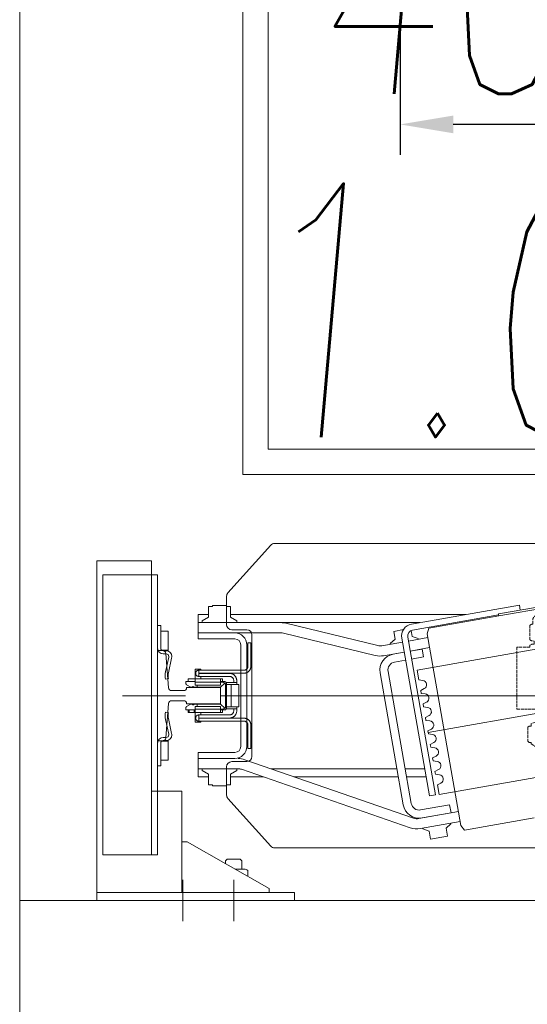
# Model space of a CAD drawing. Header units: millimetres. Extents: x 213386 to 459888, y 74252 to 208052.
# Tile 128 of 256: x 387877 to 388377, y 159627 to 160598. Entities that reach past the tile are written whole.
import ezdxf

# ---------------------------------------------------------------- set-up
doc = ezdxf.new("R2010")
doc.units = ezdxf.units.MM
doc.linetypes.add('ACAD_ISO02W100', pattern=[15, 12, -3])
doc.layers.get('Defpoints').update_dxf_attribs({"color": 255, "lineweight": 0})
for name, color, linetype, lineweight in [('DASH_25', 255, 'ACAD_ISO02W100', 0), ('NOVÁ TENKÁ', 255, 'Continuous', 0), ('OBRYSY', 255, 'Continuous', 0), ('POPIS2', 255, 'Continuous', 0), ('ŽB', 255, 'Continuous', 0)]:
    doc.layers.add(name, color=color, linetype=linetype, lineweight=lineweight)
doc.layers.add('DIM_COMP_AUX', color=255, linetype='Continuous', lineweight=0, plot=False)
doc.styles.add('CS-ROMANS', font='romans.shx', dxfattribs={"width": 0.75, "oblique": 5})
doc.styles.add('ROMANS', font='romans.shx', dxfattribs={"width": 0.75, "oblique": 5, "height": 200})
doc.dimstyles.new('KONE_mm', dxfattribs={"dimscale": 15, "dimtxt": 3.5, "dimasz": 3.5, "dimexe": 2, "dimexo": 0, "dimgap": 2, "dimtad": 1, "dimdec": 0, "dimrnd": 0.01, "dimzin": 0, "dimdsep": 46, "dimtxsty": 'ROMANS', "dimsah": 1, "dimcen": 0, "dimclrd": 256, "dimclre": 256, "dimclrt": 256, "dimadec": 1, "dimazin": 3, "dimtfac": 1, "dimtdec": 0, "dimtmove": 0, "dimatfit": 3, "dimfxl": 1, "dimtolj": 1, "dimtzin": 0, "dimarcsym": 0})

# ---------------------------------------------------------------- blocks, each defined once
blk = doc.blocks.new('MX20_Planview')
at = {"layer": 'DASH_25', "ltscale": 0.25}
for p, q in [((58.22, 667.01), (58.22, 679.77)), ((58.22, 679.77), (119.22, 679.77)), ((119.22, 679.77), (119.22, 626.77)), ((35.42, 664.05), (31.14, 664.05)), ((36.62, 667.01), (50.86, 667.01)), ((55.16, 662.65), (52.06, 662.65)), ((56.36, 667.01), (58.22, 667.01)), ((130.14, 660.67), (132, 661.74)), ((130.14, 648.02), (130.14, 660.67)), ((132, 661.74), (133.59, 665.71)), ((133.59, 665.71), (136, 665.71)), ((136, 667.74), (137.2, 668.94)), ((136, 665.71), (136, 667.74)), ((137.2, 668.94), (150.8, 668.94)), ((150.8, 668.94), (152, 667.74)), ((152, 667.74), (152, 665.71)), ((152, 665.71), (153.61, 665.71)), ((153.61, 665.71), (156, 661.74)), ((156, 661.74), (157.86, 660.67)), ((157.86, 660.67), (157.86, 648.02)), ((207.3, 664.74), (213.81, 664.77)), ((209.91, 640.94), (207.3, 664.74)), ((216.81, 637.28), (213.81, 664.77)), ((26.94, 659.85), (26.94, 646.69)), ((35.42, 642.49), (31.14, 642.49)), ((55.16, 643.89), (52.06, 643.89)), ((122, 646.94), (121.5, 646.44)), ((121.5, 646.44), (121.5, 641.44)), ((121.5, 641.44), (122, 640.94)), ((132, 646.94), (122, 646.94)), ((122, 640.94), (122.65, 640.94)), ((122.65, 640.94), (122.58, 640.94)), ((122.65, 630.94), (122.65, 640.94)), ((132, 646.94), (130.14, 648.02)), ((157.86, 648.02), (156, 646.94)), ((156, 646.94), (166, 646.94)), ((166, 646.94), (166.5, 646.44)), ((166.5, 641.44), (166, 640.94)), ((209.91, 640.94), (166, 640.94)), ((166.5, 646.44), (166.5, 641.44)), ((36.62, 639.53), (50.86, 639.53)), ((56.36, 639.53), (58.22, 639.53)), ((58.22, 626.77), (58.22, 639.53)), ((240.03, 600.58), (216.81, 637.28)), ((85.01, 626.77), (58.22, 626.77)), ((85.01, 626.77), (85.01, 608.94)), ((115.71, 626.77), (115.71, 611.82)), ((119.22, 626.77), (115.71, 626.77)), ((121.39, 630.94), (121.2, 622.63)), ((121.39, 630.94), (122.65, 630.94)), ((122.65, 630.94), (122.58, 630.94)), ((42, 608.94), (85.01, 608.94)), ((42, 608.94), (42, 601.25)), ((27.95, 548.94), (29.08, 581.31)), ((260.05, 548.94), (258.92, 581.31)), ((260.05, 548.94), (258.92, 581.31)), ((26.5, 548.94), (27.95, 548.94)), ((26.5, 543.5), (26.5, 548.94)), ((261.5, 548.94), (260.05, 548.94)), ((261.5, 548.94), (260.05, 548.94)), ((261.5, 543.5), (261.5, 548.94)), ((14.25, 543.5), (26.5, 543.5)), ((14.25, 493.5), (14.25, 543.5)), ((261.5, 543.5), (268, 543.5)), ((268, -543.5), (268, 543.5)), ((14.25, 493.5), (35.1, 492.94)), ((35.1, 476.71), (35.1, 492.94)), ((47.1, 476.21), (35.6, 476.21)), ((47.1, 473.21), (47.1, 476.21)), ((50.02, 473.21), (47.1, 473.21)), ((50.02, 473.21), (50.02, 471.22)), ((13.84, 423.43), (-37.67, 379.54)), ((-55.94, 233.58), (-55.94, 345.96)), ((-27.63, 164), (-52.19, 216.67)), ((-30.54, 163.5), (-30.54, 151.5)), ((-27.63, 164), (-30.04, 164)), ((-22.54, 161.5), (-22.54, 161.5)), ((-30.04, 151), (-22.54, 151)), ((-22.54, 153.5), (-22.54, 153.5)), ((-22.54, 151), (-22.54, 149)), ((-22.54, 149), (-21.79, 149)), ((-20.94, 99.71), (-20.94, 140.78)), ((-20.94, 101.71), (-20.94, 99.71)), ((-10.94, 89.71), (0, 89.71)), ((0, -89.71), (0, 89.71)), ((-10.94, -89.71), (0, -89.71)), ((-20.94, -101.71), (-20.94, -99.71)), ((-20.94, -99.71), (-20.94, -140.78)), ((-30.54, -163.5), (-30.54, -151.5)), ((-30.04, -151), (-22.54, -151)), ((-22.54, -149), (-21.79, -149)), ((-22.54, -151), (-22.54, -149)), ((-27.63, -164), (-52.19, -216.67)), ((-27.63, -164), (-30.04, -164)), ((-55.94, -233.58), (-55.94, -345.96)), ((13.84, -423.43), (-37.67, -379.54)), ((47.02, -473.21), (50.02, -473.21)), ((47.02, -473.21), (47.02, -476.21)), ((50.02, -473.21), (50.02, -471.22)), ((35.02, -492.94), (35.02, -476.71)), ((35.52, -476.21), (47.02, -476.21)), ((14.25, -493.5), (35.02, -492.94)), ((14.25, -543.5), (14.25, -493.5)), ((14.25, -543.5), (26.5, -543.5)), ((26.5, -543.5), (26.5, -548.94)), ((261.5, -543.5), (261.5, -548.94)), ((261.5, -543.5), (268, -543.5)), ((26.5, -548.94), (27.95, -548.94)), ((27.95, -548.94), (29.08, -581.31)), ((260.05, -548.94), (258.92, -581.31)), ((260.05, -548.94), (258.92, -581.31)), ((261.5, -548.94), (260.05, -548.94)), ((261.5, -548.94), (260.05, -548.94)), ((42, -608.94), (42, -601.25)), ((245.12, -599.63), (238.07, -601.92)), ((42, -608.94), (85.01, -608.94)), ((85.01, -613.07), (85.01, -608.94)), ((85.01, -626.77), (85.01, -608.94)), ((236, -627.94), (236, -604.77)), ((238.04, -601.93), (238.04, -601.93)), ((58.22, -626.77), (58.22, -639.53)), ((85.01, -626.77), (58.22, -626.77)), ((121.3, -626.77), (119.22, -626.77)), ((119.22, -679.77), (119.22, -626.77)), ((121.39, -630.94), (121.3, -626.77)), ((122.58, -630.94), (121.39, -630.94)), ((122.58, -630.94), (122.58, -640.94)), ((224, -625.92), (217.44, -636.29)), ((236, -627.94), (226, -627.94)), ((236, -627.94), (226, -627.94)), ((36.62, -639.53), (50.86, -639.53)), ((56.36, -639.53), (58.22, -639.53)), ((26.94, -646.69), (26.94, -659.85)), ((35.42, -642.49), (31.14, -642.49)), ((55.16, -643.89), (52.06, -643.89)), ((121.5, -641.44), (122, -640.94)), ((121.5, -646.44), (121.5, -641.44)), ((122, -646.94), (121.5, -646.44)), ((122.58, -640.94), (122, -640.94)), ((132, -646.94), (122, -646.94)), ((132, -646.94), (130.14, -648.02)), ((132, -646.94), (130.14, -648.02)), ((132, -646.94), (130.14, -648.02)), ((132, -646.94), (130.14, -648.02)), ((132, -646.94), (130.14, -648.02)), ((132, -646.94), (130.14, -648.02)), ((132, -646.94), (130.14, -648.02)), ((130.14, -648.02), (130.14, -660.67)), ((130.14, -648.02), (130.14, -660.67)), ((130.14, -648.02), (130.14, -660.67)), ((130.14, -648.02), (130.14, -660.67)), ((130.14, -648.02), (130.14, -660.67)), ((130.14, -648.02), (130.14, -660.67)), ((130.14, -648.02), (130.14, -660.67)), ((157.86, -648.02), (156, -646.94)), ((156, -646.94), (165.65, -646.94)), ((157.86, -648.02), (156, -646.94)), ((157.86, -648.02), (156, -646.94)), ((157.86, -648.02), (156, -646.94)), ((157.86, -648.02), (156, -646.94)), ((157.86, -660.67), (157.86, -648.02)), ((157.86, -660.67), (157.86, -648.02)), ((157.86, -660.67), (157.86, -648.02)), ((157.86, -660.67), (157.86, -648.02)), ((157.86, -660.67), (157.86, -648.02)), ((166.5, -641.44), (166, -640.94)), ((208.99, -640.94), (166, -640.94)), ((166, -646.94), (166.5, -646.44)), ((166.5, -646.44), (166.5, -641.44)), ((35.42, -664.05), (31.14, -664.05)), ((36.62, -667.01), (50.86, -667.01)), ((55.16, -662.65), (52.06, -662.65)), ((56.36, -667.01), (58.22, -667.01)), ((58.22, -667.01), (58.22, -679.77)), ((130.14, -660.67), (132, -661.74)), ((130.14, -660.67), (132, -661.74)), ((130.14, -660.67), (132, -661.74)), ((130.14, -660.67), (132, -661.74)), ((130.14, -660.67), (132, -661.74)), ((130.14, -660.67), (132, -661.74)), ((130.14, -660.67), (132, -661.74)), ((132, -661.74), (133.59, -665.71)), ((132, -661.74), (133.59, -665.71)), ((132, -661.74), (133.59, -665.71)), ((132, -661.74), (133.59, -665.71)), ((132, -661.74), (133.59, -665.71)), ((132, -661.74), (133.59, -665.71)), ((132, -661.74), (133.59, -665.71)), ((133.59, -665.71), (136, -665.71)), ((133.59, -665.71), (136, -665.71)), ((133.59, -665.71), (136, -665.71)), ((133.59, -665.71), (136, -665.71)), ((133.59, -665.71), (136, -665.71)), ((133.59, -665.71), (136, -665.71)), ((133.59, -665.71), (136, -665.71)), ((136, -665.71), (136, -667.74)), ((136, -665.71), (136, -667.74)), ((136, -665.71), (136, -667.74)), ((136, -665.71), (136, -667.74)), ((136, -665.71), (136, -667.74)), ((136, -665.71), (136, -667.74)), ((136, -667.74), (137.2, -668.94)), ((136, -667.74), (137.2, -668.94)), ((136, -667.74), (137.2, -668.94)), ((136, -667.74), (137.2, -668.94)), ((136, -667.74), (137.2, -668.94)), ((136, -667.74), (137.2, -668.94)), ((137.2, -668.94), (150.8, -668.94)), ((137.2, -668.94), (150.8, -668.94)), ((137.2, -668.94), (150.8, -668.94)), ((137.2, -668.94), (150.8, -668.94)), ((137.2, -668.94), (150.8, -668.94)), ((137.2, -668.94), (139.4, -668.94)), ((150.8, -668.94), (152, -667.74)), ((150.8, -668.94), (152, -667.74)), ((150.8, -668.94), (152, -667.74)), ((150.8, -668.94), (152, -667.74)), ((150.8, -668.94), (152, -667.74)), ((152, -665.71), (153.61, -665.71)), ((152, -667.74), (152, -665.71)), ((152, -667.74), (152, -665.71)), ((152, -667.74), (152, -665.71)), ((152, -667.74), (152, -665.71)), ((152, -667.74), (152, -665.71)), ((152, -665.71), (153.61, -665.71)), ((152, -665.71), (153.61, -665.71)), ((152, -665.71), (153.61, -665.71)), ((152, -665.71), (153.61, -665.71)), ((153.61, -665.71), (156, -661.74)), ((153.61, -665.71), (156, -661.74)), ((153.61, -665.71), (156, -661.74)), ((153.61, -665.71), (156, -661.74)), ((153.61, -665.71), (156, -661.74)), ((156, -661.74), (157.86, -660.67)), ((156, -661.74), (157.86, -660.67)), ((156, -661.74), (157.86, -660.67)), ((156, -661.74), (157.86, -660.67)), ((156, -661.74), (157.86, -660.67)), ((58.22, -679.77), (119.22, -679.77))]:
    blk.add_line(p, q, dxfattribs=at)
for centre, radius, start, end in [((31.14, 659.85), 4.2, 90, 180), ((40.59, 663.58), 5.25, 139.11761, 174.81528), ((46.89, 663.58), 5.25, 349.84147, 40.88239), ((60.33, 663.58), 5.25, 139.11761, 190.15853), ((31.14, 646.69), 4.2, 180, 270), ((40.59, 642.97), 5.25, 185.18472, 220.88239), ((46.89, 642.97), 5.25, 319.11761, 10.15853), ((60.33, 642.97), 5.25, 169.84147, 220.88239), ((107.21, 622.94), 14, 307.39164, 360), ((49.07, 580.61), 20, 117.19865, 178), ((39, 601.25), 3, 288.03429, 360), ((238.93, 580.61), 20, 2, 86.84122), ((35.6, 476.71), 0.5, 180, 270), ((-77.38, 530.07), 140.33, 310.54203, 335.20761), ((-15.94, 345.96), 40, 122.89816, 180), ((-15.94, 233.58), 40, 180, 205), ((-30.04, 163.5), 0.5, 90, 180), ((-30.04, 151.5), 0.5, 180, 270), ((-60.94, 140.78), 40, 0, 11.85223), ((-10.94, 99.71), 10, 180, 270), ((-10.94, -99.71), 10, 90, 180), ((-60.94, -140.78), 40, 348.14777, 0), ((-30.04, -151.5), 0.5, 90, 180), ((-30.04, -163.5), 0.5, 180, 270), ((-15.94, -233.58), 40, 155, 180), ((-15.94, -345.96), 40, 180, 237.10184), ((-77.38, -530.07), 140.33, 24.79239, 49.45797), ((35.52, -476.71), 0.5, 90, 180), ((49.07, -580.61), 20, 182, 242.80135), ((238.93, -580.61), 20, 288.03429, 358), ((238.93, -580.61), 20, 288.03429, 358), ((39, -601.25), 3, 360, 71.96571), ((239, -604.77), 3, 108.03429, 180), ((226, -625.94), 2, 179.41992, 270), ((40.59, -642.97), 5.25, 139.11761, 174.81528), ((46.89, -642.97), 5.25, 349.84147, 40.88239), ((60.33, -642.97), 5.25, 139.11761, 190.15853), ((208.99, -630.94), 10, 270, 327.68631), ((31.14, -646.69), 4.2, 90, 180), ((31.14, -659.85), 4.2, 180, 270), ((40.59, -663.58), 5.25, 185.18472, 220.88239), ((46.89, -663.58), 5.25, 319.11761, 10.15853), ((60.33, -663.58), 5.25, 169.84147, 220.88239)]:
    blk.add_arc(centre, radius, start, end, dxfattribs=at)
blk = doc.blocks.new('*D982')
at = {"layer": 'Defpoints', "color": 0, "transparency": 16777216}
for p in [(-429.76, 1725), (-300, 1725), (-300, 1325)]:
    blk.add_point(p, dxfattribs=at)
at = {"layer": 'DIM_COMP_AUX', "lineweight": -2, "transparency": 16777216}
for p, q in [((-300, 1725), (-459.76, 1725)), ((-429.76, 1377.5), (-429.76, 1672.5)), ((-300, 1325), (-459.76, 1325))]:
    blk.add_line(p, q, dxfattribs=at)
at = {"layer": 'DIM_COMP_AUX', "transparency": 16777216}
for points in [[(-421.01, 1672.5), (-438.51, 1672.5), (-429.76, 1725)], [(-421.01, 1377.5), (-438.51, 1377.5), (-429.76, 1325)]]:
    blk.add_solid(points, dxfattribs=at)
at = {"layer": 'DIM_COMP_AUX', "transparency": 16777216, "insert": (-299.76, 1525), "char_height": 200, "attachment_point": 5, "rotation": 270, "style": 'ROMANS'}
blk.add_mtext('\\A1;400.0', dxfattribs=at)
blk = doc.blocks.new('10030_Elevator_0')
at = {"layer": 'NOVÁ TENKÁ'}
for p, q in [((-1195, 2024), (-1195, 1829)), ((-1195, 2024), (-1187, 2024)), ((-1187, 2024), (-1187, 1940)), ((-1187, 2024), (-860, 2024)), ((-1187, 2024), (-1187, 1884)), ((-860, 2018), (-860, 2024)), ((-873.99, 2018), (-1149.99, 2018)), ((-1149.99, 2018), (-1149.99, 1964)), ((-873.99, 1964), (-873.99, 2018)), ((-860, 2018), (-860, 1970)), ((-993, 1936.41), (-993, 1998.61)), ((-873.99, 1970), (-1149.99, 1970)), ((-873.99, 1964), (-1149.99, 1964)), ((-1087, 1940), (-1087, 1970)), ((-860, 1970), (-1087, 1970)), ((-923.99, 1970), (-1071.99, 1970)), ((-1062.24, 1961), (-1062.24, 1964)), ((-923.74, 1961), (-923.74, 1964)), ((-1062.24, 1961), (-1039.74, 1961)), ((-1039.74, 1961), (-1056.74, 1961)), ((-1056.74, 1961), (-1056.74, 1953.58)), ((-1056.74, 1953.58), (-1047.24, 1953.58)), ((-1047.24, 1953.58), (-1037.74, 1953.58)), ((-1037.74, 1953.58), (-1037.74, 1960)), ((-1037.24, 1958.5), (-1037.24, 1955.5)), ((-1034.24, 1958.5), (-1034.24, 1955.5)), ((-1031.01, 1953.11), (-1016.53, 1956.16)), ((-1030.14, 1950.24), (-1015.66, 1953.29)), ((-1009.24, 1956.24), (-1009.92, 1953.31)), ((-976.74, 1956.24), (-976.07, 1953.31)), ((-955.85, 1950.24), (-970.33, 1953.29)), ((-954.97, 1953.11), (-969.45, 1956.16)), ((-951.74, 1958.5), (-951.74, 1955.5)), ((-948.74, 1958.5), (-948.74, 1955.5)), ((-948.24, 1953.58), (-948.24, 1960)), ((-938.74, 1953.58), (-948.24, 1953.58)), ((-923.74, 1961), (-946.24, 1961)), ((-946.24, 1961), (-929.24, 1961)), ((-929.24, 1953.58), (-938.74, 1953.58)), ((-929.24, 1961), (-929.24, 1953.58)), ((-1174.62, 1939), (-1215.38, 1939)), ((-1187, 1940), (-1137, 1940)), ((-1137, 1935), (-1183, 1854)), ((-1137, 1940), (-1087, 1940)), ((-1137, 1935), (-1137, 1939.81)), ((-1073, 1924), (-1073, 1914)), ((-1065, 1924), (-1073, 1924)), ((-1065, 1924), (-1065, 1884.68)), ((-1065, 1924), (-1049, 1924)), ((-1055, 1924), (-1055, 1888)), ((-1049, 1924), (-1049, 1888)), ((-921, 1924), (-937, 1924)), ((-937, 1888), (-937, 1924)), ((-931, 1888), (-931, 1924)), ((-931, 1888), (-931, 1924)), ((-921, 1924), (-921, 1842.4)), ((-921, 1924), (-913, 1924)), ((-921, 1705.61), (-921, 1924)), ((-913, 1914), (-913, 1924)), ((-1081, 1909.92), (-1081, 1914)), ((-1070.33, 1914), (-1081, 1914)), ((-1070.33, 1914), (-1066.72, 1920.25)), ((-1066.72, 1920.25), (-1065, 1920.25)), ((-919.28, 1920.25), (-921, 1920.25)), ((-915.67, 1914), (-919.28, 1920.25)), ((-905, 1914), (-915.67, 1914)), ((-905, 1909.92), (-905, 1914)), ((-1082, 1896.08), (-1082, 1909.92)), ((-1081, 1909.92), (-1082, 1909.92)), ((-905, 1909.92), (-904, 1909.92)), ((-904, 1896.08), (-904, 1909.92)), ((-1155.75, 1897), (-1158.58, 1897)), ((-1154.15, 1895.4), (-1155.75, 1897)), ((-1154.15, 1889), (-1154.15, 1895.4)), ((-1094.43, 1894.72), (-1141.34, 1852.49)), ((-1091.08, 1896), (-1063, 1896)), ((-1081, 1896.08), (-1082, 1896.08)), ((-1081, 1892), (-1081, 1896.08)), ((-923, 1896), (-894.92, 1896)), ((-905, 1896.08), (-904, 1896.08)), ((-905, 1896.08), (-905, 1892)), ((-844.66, 1852.49), (-891.57, 1894.72)), ((-1174.62, 1889), (-1215.38, 1889)), ((-1187, 1884), (-1187, 1829)), ((-1164, 1881), (-1164, 1887.46)), ((-1154.15, 1882.6), (-1154.15, 1889)), ((-1081, 1892), (-1070.33, 1892)), ((-1073, 1859.91), (-1073, 1892)), ((-1070.33, 1892), (-1066.72, 1885.75)), ((-1066.72, 1885.75), (-1065, 1885.75)), ((-1058, 1891), (-1058, 1876)), ((-931, 1888), (-931, 1842.4)), ((-928, 1876), (-928, 1891)), ((-919.28, 1885.75), (-921, 1885.75)), ((-915.67, 1892), (-919.28, 1885.75)), ((-905, 1892), (-915.67, 1892)), ((-913, 1660.24), (-913, 1892)), ((-1170.99, 1875.14), (-1165.29, 1875.14)), ((-1164, 1881), (-1155.75, 1881)), ((-1164, 1878.61), (-1164, 1881)), ((-1155.75, 1881), (-1154.15, 1882.6)), ((-1065.55, 1881.41), (-1123.25, 1714.91)), ((-1056.1, 1878.13), (-1113.8, 1711.63)), ((-1043, 1882), (-993, 1882)), ((-1043, 1876), (-993, 1876)), ((-993, 1882), (-943, 1882)), ((-993, 1876), (-943, 1876)), ((775, 1880), (-775, 1880)), ((-775, 1880), (-775, 205)), ((-933, 1871), (-1053, 1871)), ((750, 1855), (-750, 1855)), ((-750, 1855), (-750, 205)), ((-1143, 1848.77), (-1143, 1135.23)), ((-1065, 1852.46), (-1065, 1728.08)), ((-843, 1135.23), (-843, 1848.77)), ((-931.28, 1840.03), (-953.32, 1749.4)), ((-921.57, 1837.67), (-943.6, 1747.04)), ((-1195, 1829), (-1187, 1829)), ((-1073, 1829.37), (-1073, 1726.67)), ((-970.55, 1744.74), (-1100.54, 1721.82)), ((-950.01, 1720.94), (-953.58, 1741.2)), ((-940.16, 1722.68), (-943.74, 1742.94)), ((-969.16, 1736.86), (-1099.15, 1713.94)), ((-957.98, 1719.54), (-959.89, 1730.37)), ((-950.1, 1720.93), (-952.01, 1731.76)), ((-942.25, 1734.5), (-941.52, 1734.62)), ((-941.52, 1734.62), (-937.44, 1729.76)), ((-929.56, 1731.15), (-937.44, 1729.76)), ((-929.56, 1731.15), (-927.9, 1721.72)), ((-1091.91, 1695.92), (-936.31, 1723.36)), ((-1073, 1718.55), (-1073, 1699.26)), ((-1065, 1719.96), (-1065, 1700.67)), ((-950.63, 1723.93), (-950.54, 1723.95)), ((-1090.87, 1690.01), (-935.27, 1717.45)), ((-954.85, 1701.81), (-956.94, 1713.63)), ((-949.06, 1715.02), (-946.98, 1703.2)), ((-945.58, 1695.83), (-948.97, 1715.03)), ((-948.88, 1713.98), (-948.79, 1714)), ((-935.74, 1697.57), (-939.12, 1716.77)), ((-934.49, 1713.02), (-936.66, 1707.05)), ((-934.49, 1713.02), (-928.78, 1714.03)), ((-928.32, 1712.58), (-918.6, 1657.43)), ((-922.41, 1713.62), (-903.66, 1607.27)), ((-1124.35, 1702.39), (-1126.53, 1696.42)), ((-1124.35, 1702.39), (-1123.63, 1702.51)), ((-1124.05, 1704.89), (-1117.12, 1665.58)), ((-1114.2, 1706.62), (-1107.27, 1667.32)), ((-1108.48, 1674.72), (-1113.52, 1703.28)), ((-1105.64, 1704.67), (-1100.61, 1676.11)), ((-1017.85, 1695.48), (-1017.33, 1699.42)), ((-1014.47, 1699.93), (-1017.33, 1699.42)), ((-1014.47, 1699.93), (-1012.63, 1696.4)), ((-1004.56, 1697.83), (-1004.04, 1701.77)), ((-1001.17, 1702.27), (-1004.04, 1701.77)), ((-1001.17, 1702.27), (-999.34, 1698.75)), ((-991.26, 1700.17), (-990.74, 1704.11)), ((-987.88, 1704.62), (-990.74, 1704.11)), ((-987.88, 1704.62), (-986.04, 1701.09)), ((-977.97, 1702.51), (-977.45, 1706.46)), ((-967.89, 1708.14), (-977.45, 1706.46)), ((-895.48, 1297.48), (-967.89, 1708.14)), ((-954.85, 1701.81), (-946.98, 1703.2)), ((-937.39, 1706.92), (-936.66, 1707.05)), ((-1126.53, 1696.42), (-1134.4, 1695.03)), ((-1131.45, 1678.29), (-1134.4, 1695.03)), ((-1120.97, 1664.91), (-931.89, 1698.25)), ((-1091.91, 1695.92), (-1090.87, 1690.01)), ((-1071.03, 1686.1), (-1070.51, 1690.05)), ((-1067.65, 1690.55), (-1070.51, 1690.05)), ((-1067.65, 1690.55), (-1065.81, 1687.02)), ((-1057.74, 1688.45), (-1057.22, 1692.39)), ((-1054.35, 1692.9), (-1057.22, 1692.39)), ((-1054.35, 1692.9), (-1052.52, 1689.37)), ((-1044.44, 1690.79), (-1043.92, 1694.74)), ((-1041.06, 1695.24), (-1043.92, 1694.74)), ((-1041.06, 1695.24), (-1039.22, 1691.71)), ((-1031.15, 1693.14), (-1030.63, 1697.08)), ((-1027.76, 1697.58), (-1030.63, 1697.08)), ((-1027.76, 1697.58), (-1025.93, 1694.06)), ((-931.89, 1698.25), (-926.53, 1696.65)), ((-926.53, 1696.65), (-914.37, 1627.72)), ((-1123.57, 1679.68), (-1131.45, 1678.29)), ((-1123.57, 1679.68), (-1119.49, 1674.81)), ((-1110.47, 1685.49), (-1110.38, 1685.5)), ((-1080.94, 1688.21), (-1090.5, 1686.52)), ((-1018.09, 1275.86), (-1090.5, 1686.52)), ((-1080.94, 1688.21), (-1079.11, 1684.68)), ((-1119.49, 1674.81), (-1118.77, 1674.94)), ((-1100.61, 1676.11), (-1108.48, 1674.72)), ((-1125.46, 1661.58), (-1120.97, 1664.91)), ((-1113.3, 1592.64), (-1125.46, 1661.58)), ((-918.6, 1657.43), (-913.39, 1627.89)), ((-912.4, 1628.06), (-914.37, 1627.72)), ((-914.37, 1627.72), (-872.7, 1391.36)), ((-912.4, 1628.06), (-870.73, 1391.71)), ((-903.66, 1607.27), (-908.58, 1606.4))]:
    blk.add_line(p, q, dxfattribs=at)
at = {"layer": 'NOVÁ TENKÁ', "ltscale": 3}
for p, q in [((-948.5, 1964), (-1037.5, 1964)), ((-1037.5, 1964), (-1037.5, 1958.78)), ((-948.5, 1958.78), (-948.5, 1964)), ((-1034.72, 1955.79), (-1000.77, 1953.21)), ((-985.22, 1953.21), (-951.27, 1955.79)), ((-998, 1950.22), (-998, 1938.4)), ((-988, 1938.4), (-988, 1950.22)), ((-1000.94, 1935.4), (-1000.94, 1935.4)), ((-1000.94, 1935.4), (-1000.94, 1902)), ((-985.06, 1902), (-985.06, 1935.4)), ((-985.06, 1935.4), (-985.06, 1935.4)), ((-1000.94, 1902), (-985.06, 1902))]:
    blk.add_line(p, q, dxfattribs=at)
at = {"layer": 'NOVÁ TENKÁ', "ltscale": 0.33}
for p, q in [((-993, 1902), (-993, 1082)), ((-956.78, 1286.67), (-1029.2, 1697.33))]:
    blk.add_line(p, q, dxfattribs=at)
at = {"layer": 'NOVÁ TENKÁ'}
for points in [[(-1187, 1950), (-1187, 1854), (-1183, 1854)], [(-1009.54, 1934.02), (-1006.98, 1934.02)], [(-1009.54, 1927.05), (-1009.54, 1934.02)], [(-1009.54, 1932.96), (-1006.98, 1932.96)], [(-1006.98, 1936.05), (-1004.6, 1936.05)], [(-1006.98, 1936.05), (-1006.98, 1934.02)], [(-1006.98, 1934.02), (-1006.98, 1927.05)], [(-1003.72, 1935.52), (-1003.89, 1935.7), (-1004.07, 1935.87), (-1004.34, 1935.96), (-1004.6, 1936.05)], [(-1003.72, 1935.52), (-1001.42, 1931.29)], [(-984.66, 1931.29), (-982.28, 1935.52)], [(-981.4, 1936.05), (-981.66, 1935.96), (-981.93, 1935.87), (-982.11, 1935.7), (-982.28, 1935.52)], [(-981.4, 1936.05), (-979.02, 1936.05)], [(-979.02, 1936.05), (-979.02, 1934.02)], [(-979.02, 1934.02), (-976.46, 1934.02)], [(-979.02, 1927.05), (-979.02, 1934.02)], [(-976.46, 1934.02), (-976.46, 1927.05)], [(-1003.54, 1927.05), (-1018.98, 1927.05)], [(-1018.98, 1927.05), (-1018.98, 1921.49)], [(-1015.1, 1926.52), (-1015.36, 1926.52), (-1015.71, 1926.43), (-1015.98, 1926.43), (-1016.24, 1926.26), (-1016.51, 1926.17), (-1016.77, 1925.99), (-1017.04, 1925.82), (-1017.21, 1925.64), (-1017.39, 1925.46), (-1017.57, 1925.2), (-1017.74, 1924.93), (-1017.83, 1924.67), (-1018.01, 1924.41), (-1018.01, 1924.05), (-1018.1, 1923.79), (-1018.1, 1923.52)], [(-1015.1, 1923.52), (-1018.1, 1923.52)], [(-1018.1, 1923.52), (-1018.1, 1879.07)], [(-1012.01, 1923.52), (-1012.01, 1923.79), (-1012.1, 1924.05), (-1012.19, 1924.41), (-1012.27, 1924.67), (-1012.36, 1924.93), (-1012.54, 1925.2), (-1012.72, 1925.46), (-1012.89, 1925.64), (-1013.16, 1925.82), (-1013.33, 1925.99), (-1013.6, 1926.17), (-1013.86, 1926.26), (-1014.13, 1926.43), (-1014.48, 1926.43), (-1014.74, 1926.52), (-1015.1, 1926.52)], [(-1015.1, 1923.52), (-1015.1, 1879.07)], [(-1015.01, 1923.52), (-1015.1, 1923.52)], [(-1015.1, 1923.52), (-1015.1, 1923.52)], [(-1015.01, 1923.52), (-1012.01, 1923.52)], [(-1015.01, 1893), (-1015.01, 1923.52)], [(-1012.01, 1893), (-1012.01, 1923.52)], [(-1009.54, 1928.11), (-1006.98, 1928.11)], [(-1009.54, 1902), (-1009.54, 1927.05)], [(-1006.45, 1902), (-1006.45, 1927.05)], [(-1003.54, 1927.05), (-1003.54, 1902)], [(-1001.25, 1925.02), (-1003.54, 1925.02)], [(-1002.04, 1928.99), (-1001.95, 1929.35), (-1001.69, 1929.61)], [(-1001.69, 1928.37), (-1001.95, 1928.73), (-1002.04, 1928.99)], [(-1001.69, 1929.61), (-1001.51, 1929.79), (-1001.34, 1929.96), (-1001.25, 1930.23), (-1001.25, 1930.49)], [(-1001.25, 1927.58), (-1001.25, 1927.85), (-1001.34, 1928.02), (-1001.51, 1928.29), (-1001.69, 1928.37)], [(-1001.25, 1930.76), (-1001.25, 1931.02), (-1001.42, 1931.29)], [(-1001.25, 1930.76), (-1001.25, 1930.49)], [(-1001.25, 1927.58), (-1001.25, 1902)], [(-984.66, 1931.29), (-984.75, 1931.02), (-984.75, 1930.76)], [(-984.75, 1930.49), (-984.75, 1930.76)], [(-984.75, 1930.49), (-984.75, 1930.23), (-984.66, 1929.96), (-984.49, 1929.79), (-984.31, 1929.61)], [(-984.31, 1928.37), (-984.49, 1928.29), (-984.66, 1928.02), (-984.75, 1927.85), (-984.75, 1927.58)], [(-984.75, 1902), (-984.75, 1927.58)], [(-982.55, 1925.02), (-984.75, 1925.02)], [(-984.05, 1928.99), (-984.13, 1929.35), (-984.31, 1929.61)], [(-984.31, 1928.37), (-984.13, 1928.73), (-984.05, 1928.99)], [(-982.55, 1927.05), (-967.02, 1927.05)], [(-982.55, 1902), (-982.55, 1927.05)], [(-979.64, 1927.05), (-979.64, 1902)], [(-976.46, 1927.05), (-976.46, 1902)], [(-970.99, 1926.52), (-971.26, 1926.52), (-971.61, 1926.43), (-971.87, 1926.43), (-972.14, 1926.26), (-972.4, 1926.17), (-972.67, 1925.99), (-972.93, 1925.82), (-973.11, 1925.64), (-973.28, 1925.46), (-973.46, 1925.2), (-973.64, 1924.93), (-973.73, 1924.67), (-973.9, 1924.41), (-973.9, 1924.05), (-973.99, 1923.79), (-973.99, 1923.52)], [(-973.99, 1923.52), (-973.99, 1893)], [(-970.99, 1923.52), (-973.99, 1923.52)], [(-967.9, 1923.52), (-967.9, 1923.79), (-967.99, 1924.05), (-968.08, 1924.41), (-968.17, 1924.67), (-968.26, 1924.93), (-968.43, 1925.2), (-968.61, 1925.46), (-968.79, 1925.64), (-969.05, 1925.82), (-969.23, 1925.99), (-969.49, 1926.17), (-969.76, 1926.26), (-970.02, 1926.43), (-970.37, 1926.43), (-970.64, 1926.52), (-970.99, 1926.52)], [(-970.99, 1923.52), (-970.99, 1893)], [(-970.9, 1923.52), (-970.99, 1923.52)], [(-970.99, 1923.52), (-970.99, 1923.52)], [(-970.9, 1879.07), (-970.9, 1923.52)], [(-970.9, 1923.52), (-967.9, 1923.52)], [(-967.9, 1879.07), (-967.9, 1923.52)], [(-967.02, 1921.49), (-967.02, 1927.05)], [(-1018.98, 1921.49), (-1018.1, 1921.49)], [(-1015.1, 1921.49), (-1015.01, 1921.49)], [(-1012.01, 1921.49), (-1009.54, 1921.49)], [(-976.46, 1921.49), (-973.99, 1921.49)], [(-970.99, 1921.49), (-970.9, 1921.49)], [(-967.9, 1921.49), (-967.02, 1921.49)], [(-1003.54, 1902), (-1009.54, 1902)], [(-1009.54, 1900.06), (-1009.54, 1902)], [(-1009.54, 1900.06), (-1006.98, 1900.06)], [(-1006.98, 1902), (-1006.98, 1900.06)], [(-1006.98, 1898.03), (-1006.98, 1900.06)], [(-1006.98, 1900.06), (-1003.98, 1896)], [(-1006.98, 1898.03), (-1006.98, 1897.59), (-1006.89, 1897.24), (-1006.63, 1896.88), (-1006.45, 1896.62), (-1006.1, 1896.35), (-1005.75, 1896.18), (-1005.39, 1896.09), (-1005.04, 1896)], [(-1006.28, 1899), (-1006.28, 1902)], [(-1006.01, 1896.27), (-1006.01, 1893.62)], [(-1006.01, 1886.03), (-1006.01, 1893.53)], [(-1005.39, 1897.85), (-1001.25, 1902)], [(-1005.04, 1896), (-1003.98, 1896)], [(-1004.78, 1897.06), (-981.22, 1897.06)], [(-1003.98, 1884.01), (-1003.98, 1896)], [(-1003.98, 1896), (-982.02, 1896)], [(-1001.25, 1902), (-984.75, 1902)], [(-984.75, 1902), (-980.61, 1897.85)], [(-976.46, 1902), (-982.55, 1902)], [(-982.02, 1896), (-979.02, 1900.06)], [(-982.02, 1896), (-982.02, 1884.01)], [(-982.02, 1896), (-981.05, 1896)], [(-981.05, 1896), (-980.61, 1896.09), (-980.25, 1896.18), (-979.9, 1896.35), (-979.55, 1896.62), (-979.37, 1896.88), (-979.2, 1897.24), (-979.02, 1897.59), (-979.02, 1898.03)], [(-979.99, 1893.62), (-979.99, 1896.27)], [(-979.99, 1886.03), (-979.99, 1893.53)], [(-979.72, 1902), (-979.72, 1899)], [(-979.02, 1900.06), (-979.02, 1902)], [(-979.02, 1898.03), (-979.02, 1900.06)], [(-979.02, 1900.06), (-976.46, 1900.06)], [(-976.46, 1902), (-976.46, 1900.06)], [(-1015.01, 1893), (-1015.01, 1892.65), (-1015.01, 1892.3), (-1014.92, 1891.94), (-1014.83, 1891.59), (-1014.83, 1891.24), (-1014.66, 1890.97), (-1014.57, 1890.62), (-1014.48, 1890.27), (-1014.3, 1890), (-1014.13, 1889.65), (-1014.04, 1889.39), (-1013.77, 1889.12), (-1013.6, 1888.86), (-1013.42, 1888.59), (-1013.16, 1888.33), (-1012.98, 1888.06), (-1012.72, 1887.89), (-1012.45, 1887.62), (-1012.19, 1887.45), (-1011.92, 1887.18), (-1011.66, 1887), (-1011.3, 1886.83), (-1011.04, 1886.74), (-1010.77, 1886.56), (-1010.42, 1886.47), (-1010.07, 1886.3), (-1009.72, 1886.21), (-1009.45, 1886.21), (-1009.1, 1886.12), (-1008.75, 1886.03), (-1008.39, 1886.03), (-1008.04, 1886.03)], [(-1012.01, 1893), (-1012.01, 1892.65), (-1011.92, 1892.21), (-1011.83, 1891.86), (-1011.66, 1891.5), (-1011.57, 1891.15), (-1011.3, 1890.8), (-1011.13, 1890.44), (-1010.86, 1890.18), (-1010.6, 1889.92), (-1010.25, 1889.74), (-1009.89, 1889.47), (-1009.54, 1889.3), (-1009.19, 1889.21), (-1008.83, 1889.12), (-1008.39, 1889.03), (-1008.04, 1889.03)], [(-1006.98, 1889.03), (-1008.04, 1889.03)], [(-1006.98, 1886.03), (-1008.04, 1886.03)], [(-1006.98, 1889.03), (-1006.01, 1889.03)], [(-1006.01, 1886.03), (-1006.98, 1886.03)], [(-1003.98, 1886.03), (-1006.01, 1886.03)], [(-1003.98, 1891.5), (-982.02, 1891.5)], [(-982.02, 1884.01), (-1003.98, 1884.01)], [(-979.99, 1886.03), (-982.02, 1886.03)], [(-979.99, 1889.03), (-979.02, 1889.03)], [(-979.02, 1886.03), (-979.99, 1886.03)], [(-978.05, 1889.03), (-979.02, 1889.03)], [(-978.05, 1886.03), (-979.02, 1886.03)], [(-978.05, 1886.03), (-977.61, 1886.03), (-977.25, 1886.03), (-976.9, 1886.12), (-976.64, 1886.21), (-976.28, 1886.21), (-975.93, 1886.3), (-975.58, 1886.47), (-975.31, 1886.56), (-974.96, 1886.74), (-974.7, 1886.83), (-974.34, 1887), (-974.08, 1887.18), (-973.81, 1887.45), (-973.55, 1887.62), (-973.28, 1887.89), (-973.02, 1888.06), (-972.84, 1888.33), (-972.58, 1888.59), (-972.4, 1888.86), (-972.23, 1889.12), (-972.05, 1889.39), (-971.87, 1889.65), (-971.7, 1890), (-971.52, 1890.27), (-971.43, 1890.62), (-971.34, 1890.97), (-971.26, 1891.24), (-971.17, 1891.59), (-971.08, 1891.94), (-971.08, 1892.3), (-970.99, 1892.65), (-970.99, 1893)], [(-978.05, 1889.03), (-977.61, 1889.03), (-977.17, 1889.12), (-976.81, 1889.21), (-976.46, 1889.3), (-976.11, 1889.47), (-975.75, 1889.74), (-975.49, 1889.92), (-975.14, 1890.18), (-974.96, 1890.44), (-974.7, 1890.8), (-974.52, 1891.15), (-974.34, 1891.5), (-974.17, 1891.86), (-974.08, 1892.21), (-973.99, 1892.65), (-973.99, 1893)], [(-1022.15, 1875.01), (-1045, 1875.01)], [(-1045, 1872.01), (-1045, 1875.01)], [(-1022.15, 1872.01), (-1021.71, 1872.01), (-1021.36, 1872.1), (-1021.01, 1872.1), (-1020.74, 1872.18), (-1020.39, 1872.27), (-1020.04, 1872.36), (-1019.68, 1872.45), (-1019.42, 1872.54), (-1019.07, 1872.71), (-1018.8, 1872.89), (-1018.45, 1873.07), (-1018.18, 1873.24), (-1017.92, 1873.42), (-1017.65, 1873.6), (-1017.39, 1873.86), (-1017.13, 1874.04), (-1016.95, 1874.3), (-1016.68, 1874.57), (-1016.51, 1874.83), (-1016.33, 1875.1), (-1016.16, 1875.36), (-1015.98, 1875.71), (-1015.8, 1875.98), (-1015.63, 1876.33), (-1015.54, 1876.6), (-1015.45, 1876.95), (-1015.36, 1877.3), (-1015.27, 1877.65), (-1015.18, 1877.92), (-1015.18, 1878.27), (-1015.1, 1878.62), (-1015.1, 1879.07)], [(-1022.15, 1875.01), (-1021.71, 1875.01), (-1021.27, 1875.1), (-1020.92, 1875.18), (-1020.57, 1875.36), (-1020.21, 1875.54), (-1019.86, 1875.71), (-1019.6, 1875.98), (-1019.24, 1876.15), (-1019.07, 1876.51), (-1018.8, 1876.77), (-1018.63, 1877.12), (-1018.45, 1877.48), (-1018.27, 1877.83), (-1018.18, 1878.18), (-1018.1, 1878.62), (-1018.1, 1879.07)], [(-970.9, 1879.07), (-970.9, 1878.62), (-970.9, 1878.27), (-970.82, 1877.92), (-970.73, 1877.65), (-970.73, 1877.3), (-970.55, 1876.95), (-970.46, 1876.6), (-970.37, 1876.33), (-970.2, 1875.98), (-970.02, 1875.71), (-969.93, 1875.36), (-969.67, 1875.1), (-969.49, 1874.83), (-969.32, 1874.57), (-969.05, 1874.3), (-968.87, 1874.04), (-968.61, 1873.86), (-968.35, 1873.6), (-968.08, 1873.42), (-967.82, 1873.24), (-967.55, 1873.07), (-967.2, 1872.89), (-966.93, 1872.71), (-966.67, 1872.54), (-966.32, 1872.45), (-965.96, 1872.36), (-965.61, 1872.27), (-965.35, 1872.18), (-964.99, 1872.1), (-964.64, 1872.1), (-964.29, 1872.01), (-963.93, 1872.01)], [(-967.9, 1879.07), (-967.9, 1878.62), (-967.82, 1878.18), (-967.73, 1877.83), (-967.55, 1877.48), (-967.46, 1877.12), (-967.2, 1876.77), (-967.02, 1876.51), (-966.76, 1876.15), (-966.4, 1875.98), (-966.14, 1875.71), (-965.79, 1875.54), (-965.43, 1875.36), (-965.08, 1875.18), (-964.73, 1875.1), (-964.29, 1875.01), (-963.93, 1875.01)], [(-941, 1875.01), (-963.93, 1875.01)], [(-941, 1872.01), (-941, 1875.01)], [(-1022.15, 1872.01), (-1045, 1872.01)], [(-941, 1872.01), (-963.93, 1872.01)]]:
    blk.add_lwpolyline(points, dxfattribs=at)
for centre, radius, start, end in [((-1039.74, 1958.5), 5.5, 0, 90), ((-946.24, 1958.5), 5.5, 90, 180), ((-1039.74, 1958.5), 2.5, 0, 90), ((-1031.74, 1955.5), 5.5, 180, 270), ((-1031.74, 1955.5), 2.5, 180, 270), ((-1031.74, 1955.5), 2.5, 270, 286.94645), ((-1012.74, 1943.72), 13, 74.3815, 106.94645), ((-1012.74, 1943.72), 10, 73.57492, 106.94645), ((-973.24, 1943.72), 13, 73.05355, 105.6185), ((-973.24, 1943.72), 10, 73.05355, 106.42508), ((-954.24, 1955.5), 2.5, 253.05355, 270), ((-954.24, 1955.5), 5.5, 270, 0), ((-954.24, 1955.5), 2.5, 270, 0), ((-946.24, 1958.5), 2.5, 90, 180), ((-1031.74, 1955.5), 5.5, 270, 286.94645), ((-954.24, 1955.5), 5.5, 253.05355, 270), ((-1091.08, 1891), 5, 90, 131.98721), ((-1063, 1891), 5, 0, 90), ((-923, 1891), 5, 90, 180), ((-894.92, 1891), 5, 48.01279, 90), ((-1075, 1884.68), 10, 340.88717, 0), ((-1075, 1884.68), 20, 340.88717, 0), ((-1043, 1888), 12, 180, 270), ((-1043, 1888), 6, 180, 270), ((-943, 1888), 12, 270, 0), ((-943, 1888), 6, 270, 0), ((-1169.29, 1878.61), 5.29, 319.11761, 0), ((-1053, 1876), 5, 180, 270), ((-933, 1876), 5, 270, 0), ((-1138, 1848.77), 5, 131.98721, 180), ((-848, 1848.77), 5, 0, 48.01279), ((-941, 1842.4), 10, 346.33331, 0), ((-941, 1842.4), 20, 346.33331, 0), ((-933.89, 1744.67), 20, 166.33331, 190), ((-967.77, 1728.98), 16, 10, 100), ((-933.89, 1744.67), 10, 166.33331, 190), ((-967.77, 1728.98), 8, 10, 100), ((-1097.76, 1706.06), 16, 100, 190), ((-934.23, 1711.54), 12, 10, 100), ((-1104.35, 1708.36), 20, 160.88717, 190), ((-1104.35, 1708.36), 10, 160.88717, 190), ((-1097.76, 1706.06), 8, 100, 190), ((-934.23, 1711.54), 6, 10, 100), ((-995.52, 1700.73), 4.3, 207.5, 352.5), ((-982.23, 1703.08), 4.3, 207.5, 352.5), ((-1048.7, 1691.35), 4.3, 207.5, 352.5), ((-1035.41, 1693.7), 4.3, 207.5, 352.5), ((-1022.11, 1696.04), 4.3, 207.5, 352.5), ((-1008.82, 1698.39), 4.3, 207.5, 352.5), ((-1075.29, 1686.67), 4.3, 207.5, 352.5), ((-1062, 1689.01), 4.3, 207.5, 352.5)]:
    blk.add_arc(centre, radius, start, end, dxfattribs=at)
at = {"layer": 'NOVÁ TENKÁ', "ltscale": 3}
for centre, start, end in [((-1034.5, 1958.78), 180.00001, 265.65677), ((-1001, 1950.22), 0.00001, 85.65677), ((-985, 1950.22), 94.34323, 180.00001), ((-951.5, 1958.78), 274.34323, 0.00002), ((-1001, 1938.4), 271.14599, 0.00001), ((-985, 1938.4), 180.00001, 268.85401)]:
    blk.add_arc(centre, 3, start, end, dxfattribs=at)
at = {"layer": 'NOVÁ TENKÁ', "rotation": 180}
blk.add_blockref('MX20_Planview', (-887, 930), dxfattribs=at)
at = {"layer": 'DIM_COMP_AUX'}
dim = blk.add_linear_dim(base=(-429.76, 1725), p1=(-300, 1325), p2=(-300, 1725), angle=90, dimstyle='KONE_mm', override={"dimdec": 1}, dxfattribs=at)
dim.commit()
dim.dimension.update_dxf_attribs({"geometry": '*D982', "text_midpoint": (-429.76, 1525), "dimtype": 128})

msp = doc.modelspace()

# ---------------------------------------------------------------- linework, layer by layer
at = {"layer": 'OBRYSY'}
msp.add_line((389976.638, 159729.654), (387876.638, 159729.654), dxfattribs=at)
at = {"layer": 'ŽB'}
msp.add_line((387876.638, 161932.154), (387876.638, 157407.154), dxfattribs=at)

# ---------------------------------------------------------------- block references
at = {"rotation": 90}
msp.add_blockref('10030_Elevator_0', (389976.638, 160924.654), dxfattribs=at)

# ---------------------------------------------------------------- texts
at = {"layer": 'POPIS2', "ltscale": 15, "style": 'CS-ROMANS', "oblique": 5, "width": 0.75}
msp.add_text('1.08', height=250, dxfattribs=at).set_placement((388085.642, 160186.556))

doc.saveas('drawing.dxf')
